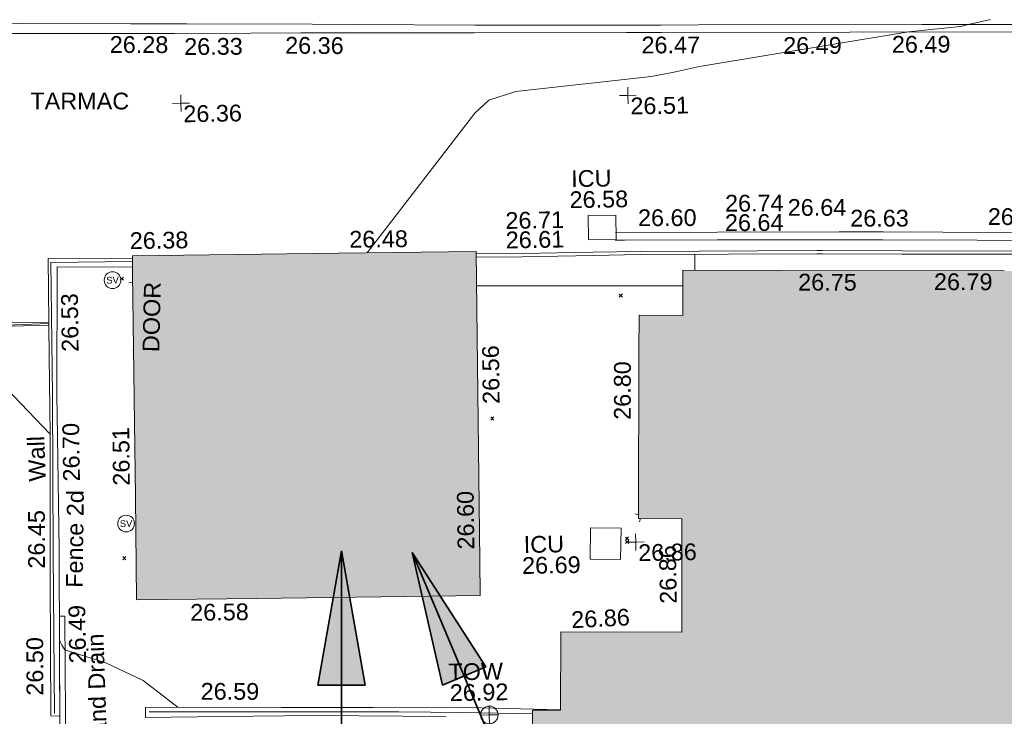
# Model space of a CAD drawing. Header units: millimetres. Extents: x -287732 to 520720, y -88450 to 287754.
# Tile 229 of 256: x 54517 to 76546, y -18131 to -2538. Entities that reach past the tile are written whole.
import ezdxf

# ---------------------------------------------------------------- set-up
doc = ezdxf.new("R2010")
doc.units = ezdxf.units.MM
doc.linetypes.add('IMPORT-UG_ELEC_STREET LIGHTING_QLB2 _2_', pattern=[2700, 1500, -300, 0, -250, 150, -300, 0, -200])
for name, color, linetype, lineweight, true_color in [('00_TOPO_EAVE', 7, 'Continuous', 9, 0x666666), ('00_TOPO_LEVEL_FLOOR', 7, 'Continuous', 9, 0x666666), ('00_TOPO_SERV_STOP_VALVE', 7, 'Continuous', 9, 0x666666), ('00_TOPO_TOP_OF_WALL', 7, 'Continuous', 9, 0x666666), ('00_UAV_BUILDING_OUTLINE', 5, 'Continuous', 9, 0x0000ff), ('00_UAV_CONCRETE', 9, 'Continuous', 9, 0x808080), ('00_UAV_FENCE_2D', 7, 'Continuous', 9, 0x264c2f), ('00_UAV_INT_DOOR', 7, 'Continuous', 9, 0x7f4f3f), ('00_UAV_KERB_BOTTOM', 1, 'Continuous', 9, 0xff0000), ('00_UAV_KERB_TOP', 7, 'Continuous', 9, 0xa500a5), ('00_UAV_LAND_DRAIN', 7, 'Continuous', 9, 0xff7f7f), ('00_UAV_LEVEL_SPOT', 7, 'Continuous', 9, 0x666666), ('00_UAV_ROAD_MARKING_YELLOW_CONTINUOUS', 40, 'Continuous', 9, 0xffbf00), ('00_UAV_SERV_IC', 5, 'Continuous', 9, 0x0000ff), ('00_UAV_TOP_OF_WALL', 7, 'Continuous', 9, 0x666666), ('00_UAV_WALL', 7, 'Continuous', 9, 0x7c00a5), ('01_DTM_CONTOUR_MNR', 7, 'Continuous', 9, 0xa5a552), ('12333-PUM-2D-U-0001-C01 - Rev2_REVIT IMPORT_dwg', 7, 'Continuous', 9, 0x767676), ('A_RHA_Line', 7, 'Continuous', 9, 0x00a600)]:
    doc.layers.add(name, color=color, linetype=linetype, lineweight=lineweight, true_color=true_color)
for name, color, linetype, lineweight in [('00_UAV_SURVEY_TEXT', 7, 'Continuous', 9), ('A_RHA_Detail', 7, 'Continuous', 9), ('A_RHA_Text', 7, 'Continuous', 9), ('GEN-TEXT', 7, 'Continuous', 9)]:
    doc.layers.add(name, color=color, linetype=linetype, lineweight=lineweight)
doc.styles.add('Swis721 Lt BT', font='swissl.ttf', dxfattribs={"height": 400})
doc.styles.add('Swis721 Lt BT_2', font='swissl.ttf', dxfattribs={"height": 375})

# ---------------------------------------------------------------- blocks, each defined once
blk = doc.blocks.new('12333-PUM-2D-U-0001-C01 - Rev2_REVIT IMPORT_dwg_MSL_FLlvl_SYM-2077245-Site Location Plan Proposed')
at = {"layer": '00_TOPO_LEVEL_FLOOR', "color": 254, "true_color": 0xcccccc}
blk.add_line((-21.8, 0), (-38.9, 0), dxfattribs=at)
blk = doc.blocks.new('12333-PUM-2D-U-0001-C01 - Rev2_REVIT IMPORT_dwg_MSL_Node_Linework-2077244-Site Location Plan Proposed')
at = {"layer": '00_UAV_INT_DOOR', "color": 9, "true_color": 0xd4c4bf}
for p, q in [((-456, 456), (-530, 530)), ((-461, -461), (-530, -530))]:
    blk.add_line(p, q, dxfattribs=at)
blk = doc.blocks.new('12333-PUM-2D-U-0001-C01 - Rev2_REVIT IMPORT_dwg_MSL_Sluice_Valve_SYM-2077246-Site Location Plan Proposed')
at = {"layer": '00_TOPO_SERV_STOP_VALVE', "color": 254, "true_color": 0xcccccc}
blk.add_circle((0, 0), 500, dxfattribs=at)
at = {"layer": '00_TOPO_SERV_STOP_VALVE', "insert": (0, 199), "char_height": 400, "width": 785.11, "attachment_point": 2, "line_spacing_factor": 1.005062, "style": 'Swis721 Lt BT'}
blk.add_mtext('SV', dxfattribs=at)
blk = doc.blocks.new('12333-PUM-2D-U-0001-C01 - Rev2_REVIT IMPORT_dwg_UAV-2077255-Site Location Plan Proposed')
at = {"layer": '00_UAV_LEVEL_SPOT', "color": 254, "true_color": 0xcccccc, "flags": 128}
for points in [[(0, -500), (0, 0), (-500, 0)], [(500, 0), (0, 0), (0, 500)]]:
    blk.add_lwpolyline(points, dxfattribs=at)
blk = doc.blocks.new('12333-PUM-2D-U-0001-C01 - Rev2_REVIT IMPORT_dwg_MSL_Eaves_SYM_1-V108-Site Location Plan Proposed')
at = {"layer": '00_TOPO_EAVE', "color": 254, "true_color": 0xcccccc}
for p, q in [((-161, 52), (-357, 116)), ((-116, -357), (-54, -166))]:
    blk.add_line(p, q, dxfattribs=at)
blk = doc.blocks.new('12333-PUM-2D-U-0001-C01 - Rev2_REVIT IMPORT_dwg_TOW-2077249-Site Location Plan Proposed')
at = {"layer": '00_TOPO_TOP_OF_WALL', "color": 254, "true_color": 0xcccccc, "flags": 128}
for points in [[(0, 525), (0, 0), (-525, 0)], [(525, 0), (0, 0), (0, -525)]]:
    blk.add_lwpolyline(points, dxfattribs=at)
at = {"layer": '00_TOPO_TOP_OF_WALL', "color": 254, "true_color": 0xcccccc}
blk.add_circle((0, 0), 525, dxfattribs=at)
blk = doc.blocks.new('12333-PUM-2D-U-0001-C01 - Rev2_REVIT IMPORT_dwg_MGS62954_T2_Galway_ITM_3d_Rev1-2077680-Site Location Plan Proposed')
at = {"layer": '00_UAV_CONCRETE', "color": 254, "true_color": 0xcccccc}
blk.add_line((533971431, 725546060), (533971435, 725546417), dxfattribs=at)
at = {"layer": '00_UAV_CONCRETE', "color": 254, "true_color": 0xcccccc, "flags": 128}
blk.add_lwpolyline([(533966538, 725545796), (533968801, 725545760), (533971156, 725545720)], dxfattribs=at)
at = {"layer": '00_UAV_FENCE_2D', "color": 254, "true_color": 0xcccccc}
blk.add_line((533966052, 725536252), (533967623, 725536198), dxfattribs=at)
at = {"layer": '00_UAV_FENCE_2D', "color": 254, "true_color": 0xcccccc, "flags": 128}
for points in [[(533958852, 725546473), (533957024, 725546487), (533957012, 725543513), (533956964, 725539971), (533956932, 725536394)], [(533959051, 725536390), (533960788, 725536360), (533962821, 725536323), (533964635, 725536293), (533966052, 725536252)]]:
    blk.add_lwpolyline(points, dxfattribs=at)
at = {"layer": '00_UAV_KERB_BOTTOM', "color": 254, "true_color": 0xcccccc, "flags": 128}
for points in [[(533979162, 725546354), (533979124, 725546355), (533976065, 725546412), (533974296, 725546452), (533974164, 725546454), (533970214, 725546502), (533969164, 725546502), (533967570, 725546502), (533966542, 725546511)], [(533956957, 725545150), (533954750, 725545156), (533954739, 725545931), (533954385, 725545934)]]:
    blk.add_lwpolyline(points, dxfattribs=at)
at = {"layer": '00_UAV_KERB_TOP', "color": 254, "true_color": 0xcccccc, "flags": 128}
for points in [[(533979164, 725546284), (533979122, 725546285), (533976063, 725546342), (533974294, 725546382), (533974166, 725546384), (533970213, 725546432), (533969166, 725546432), (533967570, 725546432), (533966542, 725546441)], [(533956957, 725545079), (533954681, 725545087), (533954670, 725545862), (533954341, 725545864)]]:
    blk.add_lwpolyline(points, dxfattribs=at)
at = {"layer": '00_UAV_LAND_DRAIN', "color": 254, "true_color": 0xcccccc, "flags": 128}
for points in [[(533958753, 725534414), (533957901, 725534452), (533957902, 725534470), (533957148, 725534503), (533957028, 725534508), (533957049, 725536333), (533957066, 725537463), (533957075, 725538080), (533957082, 725538564)], [(533957082, 725538564), (533957202, 725538565), (533957176, 725536324), (533957149, 725534587), (533957931, 725534560), (533958048, 725534556), (533958756, 725534534)]]:
    blk.add_lwpolyline(points, dxfattribs=at)
at = {"layer": '00_UAV_ROAD_MARKING_YELLOW_CONTINUOUS', "color": 254, "true_color": 0xcccccc, "flags": 128}
for points in [[(533953901, 725551884), (533956519, 725551844), (533958900, 725551797), (533960163, 725551772), (533962964, 725551720), (533963898, 725551697), (533966605, 725551630)], [(533966588, 725551460), (533962710, 725551530), (533961590, 725551544), (533959873, 725551566), (533956942, 725551611), (533956591, 725551617), (533953848, 725551669)], [(533966605, 725551630), (533970768, 725551562), (533971604, 725551549), (533976604, 725551470), (533979983, 725551416), (533979993, 725551416)], [(533979991, 725551250), (533979980, 725551250), (533974992, 725551329), (533970766, 725551396), (533969992, 725551408), (533966588, 725551460)], [(533969672, 725546940), (533971949, 725546905), (533974671, 725546862), (533975658, 725546846), (533979669, 725546757), (533979879, 725546752)], [(533979868, 725546578), (533975648, 725546672), (533974870, 725546684), (533971939, 725546731), (533969870, 725546763), (533969662, 725546766)]]:
    blk.add_lwpolyline(points, dxfattribs=at)
at = {"layer": '00_UAV_SERV_IC', "color": 254, "true_color": 0xcccccc, "flags": 128}
for points in [[(533969064, 725546786), (533969068, 725547330), (533969685, 725547325), (533969681, 725546781)], [(533968975, 725539637), (533968998, 725540340), (533969680, 725540318), (533969657, 725539615)]]:
    blk.add_lwpolyline(points, close=True, dxfattribs=at)
at = {"layer": '00_UAV_WALL', "color": 254, "true_color": 0xcccccc}
blk.add_line((533965870, 725536376), (533968255, 725536272), dxfattribs=at)
at = {"layer": '00_UAV_WALL', "color": 254, "true_color": 0xcccccc, "flags": 128}
for points in [[(533958852, 725546349), (533957163, 725546384), (533957111, 725543525), (533957110, 725543075), (533957104, 725540076), (533957070, 725537743), (533957049, 725536333), (533956846, 725536337), (533956891, 725539385), (533956893, 725539507), (533956946, 725542641), (533956954, 725544384), (533956957, 725545079), (533956957, 725545150), (533956969, 725546580), (533958853, 725546553)], [(533965689, 725536170), (533962762, 725536245), (533960698, 725536257), (533958968, 725536268), (533958969, 725536492), (533961629, 725536448), (533962011, 725536440), (533964060, 725536401), (533965870, 725536376)]]:
    blk.add_lwpolyline(points, dxfattribs=at)
at = {"layer": '01_DTM_CONTOUR_MNR', "color": 254, "true_color": 0xcccccc, "flags": 128}
for points in [[(533964108, 725546577), (533966572, 725549663), (533966889, 725549947), (533967494, 725550134), (533970527, 725550413), (533971007, 725550498), (533971610, 725550619), (533976300, 725551310), (533977468, 725551415), (533977680, 725551460), (533978141, 725551561)], [(533956946, 725542644), (533954680, 725545090), (533956186, 725545108), (533956957, 725545120)], [(533959700, 725536480), (533958930, 725537095), (533958100, 725537507), (533957190, 725537810), (533957124, 725537914), (533957080, 725538010), (533957074, 725538039)]]:
    blk.add_lwpolyline(points, dxfattribs=at)
for name, p, xscale, yscale, zscale in [('12333-PUM-2D-U-0001-C01 - Rev2_REVIT IMPORT_dwg_UAV-2077255-Site Location Plan Proposed', (533960000, 725550000), 0.375, 0.375, 0.375), ('12333-PUM-2D-U-0001-C01 - Rev2_REVIT IMPORT_dwg_UAV-2077255-Site Location Plan Proposed', (533970000, 725550000), 0.375, 0.375, 0.375), ('12333-PUM-2D-U-0001-C01 - Rev2_REVIT IMPORT_dwg_MSL_Sluice_Valve_SYM-2077246-Site Location Plan Proposed', (533958400, 725546067), 0.375, 0.375, 0.375), ('12333-PUM-2D-U-0001-C01 - Rev2_REVIT IMPORT_dwg_MSL_FLlvl_SYM-2077245-Site Location Plan Proposed', (533958958, 725546004), 4.9492, 4.9492, 4.9492), ('12333-PUM-2D-U-0001-C01 - Rev2_REVIT IMPORT_dwg_MSL_Node_Linework-2077244-Site Location Plan Proposed', (533958930, 725544394), 0.1917, 0.1917, 0.1917), ('12333-PUM-2D-U-0001-C01 - Rev2_REVIT IMPORT_dwg_MSL_Sluice_Valve_SYM-2077246-Site Location Plan Proposed', (533958608, 725540614), 0.375, 0.375, 0.375), ('12333-PUM-2D-U-0001-C01 - Rev2_REVIT IMPORT_dwg_MSL_Eaves_SYM_1-V108-Site Location Plan Proposed', (533970135, 725540587), 0.375, 0.375, 0.375), ('12333-PUM-2D-U-0001-C01 - Rev2_REVIT IMPORT_dwg_UAV-2077255-Site Location Plan Proposed', (533970000, 725540000), 0.375, 0.375, 0.375), ('12333-PUM-2D-U-0001-C01 - Rev2_REVIT IMPORT_dwg_TOW-2077249-Site Location Plan Proposed', (533966658, 725536189), 0.375, 0.375, 0.375)]:
    blk.add_blockref(name, p, dxfattribs=dict(xscale=xscale, yscale=yscale, zscale=zscale))
at = {"layer": '00_UAV_BUILDING_OUTLINE', "color": 251, "true_color": 0x666666, "char_height": 375, "width": 1495.9, "attachment_point": 1, "line_spacing_factor": 1.005062, "style": 'Swis721 Lt BT_2'}
for s, insert, rotation in [('26.38', (533958801, 725547130), 359.8758), ('26.48', (533963712, 725547075), 359.7094), ('26.75', (533973740, 725545942), 358.88), ('26.79', (533976777, 725545899), 358.88), ('26.56', (533966634, 725543151), 89.7094), ('26.80', (533969562, 725542745), 88.9466), ('26.51', (533958332, 725541465), 89.7094), ('26.60', (533966013, 725539902), 89.7094), ('26.86', (533970520, 725538607), 90), ('26.58', (533960008, 725538787), 359.7094), ('26.86', (533968522, 725538472), 1.8949)]:
    blk.add_mtext(s, dxfattribs=dict(at, insert=insert, rotation=rotation))
at = {"layer": '00_UAV_FENCE_2D', "color": 251, "true_color": 0x666666, "insert": (533957238, 725539203), "char_height": 375, "width": 2545.41, "attachment_point": 1, "rotation": 88.366, "line_spacing_factor": 1.005062, "style": 'Swis721 Lt BT_2'}
blk.add_mtext('Fence 2d', dxfattribs=at)
at = {"layer": '00_UAV_INT_DOOR', "color": 251, "true_color": 0x666666, "insert": (533959042, 725544450), "char_height": 375, "width": 1790.33, "attachment_point": 1, "rotation": 87.7078, "line_spacing_factor": 1.005062, "style": 'Swis721 Lt BT_2'}
blk.add_mtext('DOOR', dxfattribs=at)
at = {"layer": '00_UAV_KERB_BOTTOM', "color": 251, "true_color": 0x666666, "char_height": 375, "width": 1495.9, "attachment_point": 1, "line_spacing_factor": 1.005062, "style": 'Swis721 Lt BT_2'}
for s, insert, rotation in [('26.64', (533972123, 725547300), 359.2982), ('26.61', (533967210, 725546998), 0.0085)]:
    blk.add_mtext(s, dxfattribs=dict(at, insert=insert, rotation=rotation))
at = {"layer": '00_UAV_KERB_TOP', "color": 251, "true_color": 0x666666, "char_height": 375, "width": 1495.9, "attachment_point": 1, "line_spacing_factor": 1.005062, "style": 'Swis721 Lt BT_2'}
for s, insert, rotation in [('26.74', (533972132, 725547736), 359.2982), ('26.71', (533967212, 725547434), 0.0085)]:
    blk.add_mtext(s, dxfattribs=dict(at, insert=insert, rotation=rotation))
at = {"layer": '00_UAV_LAND_DRAIN', "color": 251, "true_color": 0x666666, "char_height": 375, "attachment_point": 1, "line_spacing_factor": 1.005062, "style": 'Swis721 Lt BT_2'}
for s, insert, width, rotation in [('26.49', (533957282, 725537501), 1495.9, 89.863), ('Land Drain', (533957723, 725535597), 2963.31, 90.8881)]:
    blk.add_mtext(s, dxfattribs=dict(at, insert=insert, width=width, rotation=rotation))
at = {"layer": '00_UAV_LEVEL_SPOT', "char_height": 375, "width": 1495.9, "attachment_point": 1, "line_spacing_factor": 1.005062, "style": 'Swis721 Lt BT_2'}
for s, insert in [('26.36', (533960048, 725549947)), ('26.51', (533970052, 725549949)), ('26.86', (533970052, 725539949))]:
    blk.add_mtext(s, dxfattribs=dict(at, insert=insert))
at = {"layer": '00_UAV_ROAD_MARKING_YELLOW_CONTINUOUS', "color": 251, "true_color": 0x666666, "char_height": 375, "width": 1495.9, "attachment_point": 1, "line_spacing_factor": 1.005062, "style": 'Swis721 Lt BT_2'}
for s, insert, rotation in [('26.28', (533958433, 725551529), 358.8681), ('26.33', (533960096, 725551454), 359.273), ('26.36', (533962357, 725551444), 358.584), ('26.47', (533970327, 725551310), 359.1296), ('26.49', (533973496, 725551244), 359.0918), ('26.49', (533975928, 725551228), 359.0918), ('26.64', (533973534, 725547618), 359.0887), ('26.60', (533970181, 725547446), 359.1045), ('26.63', (533974929, 725547353), 359.0839), ('26.70', (533978008, 725547336), 358.7243)]:
    blk.add_mtext(s, dxfattribs=dict(at, insert=insert, rotation=rotation))
at = {"layer": '00_UAV_SERV_IC', "color": 251, "true_color": 0x666666, "char_height": 375, "attachment_point": 1, "line_spacing_factor": 1.005062, "style": 'Swis721 Lt BT_2'}
for s, insert, width in [('ICU', (533968699, 725548345), 1021.01), ('26.58', (533968654, 725547874), 1495.9), ('ICU', (533967494, 725540176), 1021.01), ('26.69', (533967449, 725539706), 1495.9)]:
    blk.add_mtext(s, dxfattribs=dict(at, insert=insert, width=width))
at = {"layer": '00_UAV_SURVEY_TEXT', "color": 251, "true_color": 0x666666, "insert": (533956635, 725550296), "char_height": 375, "width": 2450.43, "attachment_point": 1, "rotation": 358.9509, "line_spacing_factor": 1.005062, "style": 'Swis721 Lt BT_2'}
blk.add_mtext('TARMAC', dxfattribs=at)
at = {"layer": '00_UAV_TOP_OF_WALL', "char_height": 375, "attachment_point": 1, "line_spacing_factor": 1.005062, "style": 'Swis721 Lt BT_2'}
for s, insert, width in [('TOW', (533965760, 725537353), 1343.94), ('26.92', (533965783, 725536889), 1495.9)]:
    blk.add_mtext(s, dxfattribs=dict(at, insert=insert, width=width))
at = {"layer": '00_UAV_WALL', "color": 251, "true_color": 0x666666, "char_height": 375, "attachment_point": 1, "line_spacing_factor": 1.005062, "style": 'Swis721 Lt BT_2'}
for s, insert, width, rotation in [('26.53', (533957237, 725544480), 1495.9, 89.7221), ('26.70', (533957217, 725541578), 1495.9, 89.8837), ('Wall', (533956453, 725541586), 1130.24, 90.9554), ('26.45', (533956400, 725539643), 1495.9, 89.0462), ('26.50', (533956313, 725536800), 1495.9, 89.1582), ('26.59', (533960214, 725537018), 1495.9, 358.8924)]:
    blk.add_mtext(s, dxfattribs=dict(at, insert=insert, width=width, rotation=rotation))
blk = doc.blocks.new('12333-PUM-2D-U-0001-C01 - Rev2_REVIT IMPORT_dwg-1620468-Site Location Plan Proposed')
at = {"layer": 'GEN-TEXT', "color": 253, "true_color": 0xaaaaaa}
for p, q in [((317494, -69793), (317565, -69722)), ((317565, -69793), (317494, -69722)), ((328648, -70367), (328719, -70296)), ((328719, -70367), (328648, -70296)), ((325727, -73066), (325798, -72995)), ((325798, -73066), (325727, -72995)), ((328693, -75807), (328764, -75736)), ((328764, -75807), (328693, -75736)), ((317439, -76049), (317510, -75978)), ((317510, -76049), (317439, -75978)), ((328694, -75885), (328765, -75814)), ((328765, -75885), (328694, -75814))]:
    blk.add_line(p, q, dxfattribs=at)
blk.add_blockref('12333-PUM-2D-U-0001-C01 - Rev2_REVIT IMPORT_dwg_MGS62954_T2_Galway_ITM_3d_Rev1-2077680-Site Location Plan Proposed', (-533641080, -725615854))

msp = doc.modelspace()

# ---------------------------------------------------------------- hatches: boundary and pattern name
at = {"layer": 'A_RHA_Detail', "true_color": 0xc0c0c0}
h = msp.add_hatch(color=9, dxfattribs=at)
h.paths.add_polyline_path([(-80881, -68503), (-80401, -68483), (-80401, -62985), (-24475, -63009), (-24456, -50840), (-36623, -50832), (-36623, -44229), (-50959, -44218), (-50959, -42574), (-54564, -42571), (-54566, -45054), (-92409, -45027), (-92412, -49202), (-100062, -49202), (-100052, -64853), (-86121, -64853), (-86092, -62958), (-84861, -62958), (-84855, -68240), (-80871, -68240)])
h.paths.add_polyline_path([(-137239, -68462), (-132720, -68433), (-132847, -62850), (-130455, -62917), (-130498, -61356), (-117581, -61423), (-117492, -49184), (-125137, -49178), (-125134, -45033), (-163007, -45006), (-163007, -44090), (-163124, -44090), (-163123, -42384), (-166564, -42384), (-166565, -44044), (-193158, -44025), (-193195, -62864), (-137270, -62917), (-137254, -65680)])
h.paths.add_polyline_path([(120311, -32334), (120312, -31611), (133451, -31638), (133469, -19718), (121296, -19692), (121320, -8191), (112277, -8172), (112263, -14811), (78286, -14740), (78293, -8167), (75242, -8161), (69356, -8153), (69354, -9157), (68373, -9155), (68373, -13706), (69334, -13708), (69325, -16250), (66623, -16250), (66620, -17995), (65989, -17995), (65985, -19731), (57152, -19712), (57127, -31560), (70278, -31587), (70278, -32272), (78264, -32285), (78267, -31020), (112336, -31091), (112336, -32318), (119781, -32333)])
h.paths.add_polyline_path([(7504, -1791), (15482, -674), (15484, 148), (56188, 206), (56156, 14338), (18017, 14236), (17968, 34313), (21727, 34324), (21709, 40608), (18010, 40608), (17996, 45484), (9770, 45421), (3966, 45447), (3985, 14177), (1023, 14177), (-277, 14191), (-232, 5968), (-226, 194), (553, 183), (7478, 143), (7489, -674)])
h.paths.add_polyline_path([(77756, 53), (77730, 1700), (94464, 1660), (94606, 17991), (88810, 18015), (88800, 14437), (69414, 14458), (69377, 100), (75242, 67)])
h.paths.add_polyline_path([(61252, 46454), (105775, 46473), (105768, 61853), (92285, 61853), (92309, 65784), (96107, 65768), (96060, 75209), (101085, 75072), (104988, 74765), (108404, 74364), (112009, 73787), (115645, 73050), (116891, 72762), (120209, 71893), (120865, 71704), (124136, 70670), (127436, 69481), (127820, 69395), (128274, 69332), (128732, 69307), (129190, 69320), (129645, 69372), (130095, 69461), (130535, 69588), (130963, 69751), (131376, 69950), (131771, 70182), (132163, 70461), (132496, 70742), (132821, 71065), (133117, 71414), (133384, 71787), (133617, 72179), (133817, 72591), (133983, 73018), (134112, 73458), (134204, 73907), (134258, 74362), (134273, 74820), (134251, 75277), (134190, 75731), (134091, 76179), (133955, 76617), (133783, 77041), (133576, 77450), (133336, 77840), (133064, 78209), (132762, 78554), (132432, 78872), (132077, 79161), (131698, 79420), (131300, 79646), (131094, 79746), (132146, 83110), (122788, 86283), (121604, 82800), (117096, 83871), (116842, 83526), (116121, 91222), (110238, 91274), (110194, 90435), (104988, 90486), (104973, 94310), (103746, 94310), (103840, 122852), (96365, 122932), (96350, 123952), (104556, 123902), (104607, 120249), (125503, 120134), (125662, 137657), (114480, 137699), (114382, 129150), (104644, 129188), (104578, 126217), (101184, 126159), (101265, 135959), (89967, 135989), (89928, 125824), (93631, 125841), (93581, 122932), (88697, 122905), (88679, 95739), (86378, 95739), (86378, 96178), (83280, 96201), (83274, 95736), (70170, 95733), (70166, 96272), (66675, 96257), (66655, 95756), (65785, 95756), (65888, 117471), (53473, 117488), (53434, 98570), (40649, 98570), (40610, 94406), (38854, 94410), (38849, 89464), (40612, 89518), (40665, 86258), (38372, 86306), (38370, 76901), (50938, 76944), (50923, 74599), (56485, 74589), (56485, 75195), (92465, 75233), (92646, 71767), (89811, 69363), (85313, 69361), (85313, 66907), (75210, 66903), (75210, 63816), (70819, 63816), (70819, 64253), (69457, 64253), (69456, 66902), (61303, 66899), (61305, 63970), (70500, 63970), (70500, 61853), (61246, 61849), (61252, 46656)])
h.paths.add_polyline_path([(-17153, 48569), (-17153, 60770), (-29363, 60775), (-29363, 67399), (-43507, 67405), (-43489, 69093), (-45766, 69109), (-45794, 67405), (-47272, 67404), (-47272, 66455), (-86005, 66469), (-86007, 60522), (-92663, 60522), (-92665, 50184), (-79752, 50180), (-79752, 48591), (-17158, 48569)])
h.paths.add_polyline_path([(-201056, 48629), (-138378, 48635), (-138378, 50133), (-125468, 50134), (-125469, 60566), (-132187, 60566), (-132187, 66533), (-170643, 66806), (-170643, 67739), (-200340, 67489), (-200349, 60828), (-201058, 60828), (-201057, 51102)])
h.paths.add_polyline_path([(-240052, 54769), (-239444, 54811), (-239187, 54842), (-238765, 54941), (-238382, 55122), (-237990, 55355), (-237269, 55936), (-237032, 56226), (-236793, 56569), (-236555, 57004), (-236433, 57267), (-236300, 57753), (-236251, 58017), (-236236, 58516), (-236233, 58988), (-236214, 59823), (-236364, 59821), (-236634, 60698), (-236392, 61432), (-236225, 61435), (-236202, 62638), (-232564, 62639), (-232564, 63049), (-232732, 63049), (-232860, 63458), (-232732, 63914), (-232561, 63914), (-232515, 70598), (-240629, 70599), (-240630, 72351), (-246413, 72347), (-246413, 70616), (-254450, 70619), (-254455, 70754), (-254470, 73192), (-263883, 73268), (-263902, 68261), (-263715, 68260), (-263553, 67820), (-263719, 67392), (-263914, 67392), (-263957, 58634), (-260181, 58611), (-260192, 56354), (-257185, 56339), (-257213, 57093), (-257339, 57093), (-257471, 57532), (-257339, 58062), (-257203, 58064), (-257174, 58599), (-256478, 58575), (-256478, 58789), (-256013, 58912), (-255397, 58781), (-255397, 58596), (-243810, 58586), (-243805, 58352), (-243741, 57885), (-243619, 57422), (-243424, 56944), (-243247, 56608), (-243003, 56250), (-242732, 55933), (-242372, 55603), (-242141, 55425), (-241805, 55217), (-241529, 55077), (-241101, 54917), (-240836, 54841), (-240453, 54789), (-240219, 54777)])
h.paths.add_polyline_path([(40277, 59895), (40329, 69197), (36589, 69218), (36619, 74674), (32264, 74687), (32233, 69156), (11917, 69270), (11967, 78219), (29088, 78123), (29143, 88141), (15719, 88216), (15733, 90590), (4594, 90652), (4525, 78265), (10097, 78234), (10077, 74773), (4548, 74804), (4466, 60107), (19126, 60025), (19140, 62528), (31739, 62457), (31725, 59943), (38370, 59906)])
h.paths.add_polyline_path([(-246083, 72334), (-246083, 72334), (-246208, 72334)])
h.paths.add_polyline_path([(-114575, 112178), (-114575, 112178), (-114707, 115802)])
h.paths.add_polyline_path([(-154700, 101760), (-114382, 101776), (-114382, 106927), (-113756, 106927), (-113758, 111847), (-114432, 111847), (-114432, 112178), (-114575, 112178), (-114579, 121707), (-123057, 121707), (-123069, 156453), (-119381, 156454), (-119381, 160166), (-115501, 160167), (-115503, 166207), (-132412, 166600), (-132412, 166666), (-135275, 166665), (-135275, 166628), (-135911, 166628), (-135911, 166352), (-152521, 166346), (-152518, 159143), (-150699, 159118), (-150759, 122561), (-151059, 122561), (-151061, 121302), (-154138, 121373), (-154138, 121865), (-154704, 121867), (-154689, 119352), (-154746, 119352), (-154746, 118722), (-160794, 118749), (-160794, 119411), (-163852, 119422), (-163855, 118762), (-167569, 118779), (-166635, 124395), (-166930, 124500), (-167569, 124708), (-168028, 124841), (-168631, 124991), (-169238, 125117), (-169850, 125220), (-170466, 125298), (-171089, 125352), (-171704, 125381), (-172325, 125386), (-172782, 125375), (-173402, 125337), (-174110, 125263), (-174634, 125190), (-175245, 125081), (-176047, 124896), (-176665, 124725), (-177045, 124609), (-177632, 124405), (-176665, 118819), (-177559, 118822), (-177662, 125263), (-176365, 126543), (-159462, 126320), (-157058, 128609), (-157061, 136153), (-158639, 137740), (-159352, 137740), (-161634, 140201), (-168728, 140257), (-171035, 137943), (-174184, 137943), (-176460, 140292), (-177342, 140292), (-177342, 140358), (-183429, 140356), (-185922, 137917), (-185922, 131757), (-186907, 131757), (-187725, 130810), (-187724, 127376), (-186481, 126305), (-186479, 122327), (-185176, 121059), (-180304, 121059), (-180304, 118802), (-193555, 118802), (-193555, 133118), (-192594, 133118), (-192594, 134201), (-192225, 134201), (-192226, 136615), (-192595, 136615), (-192595, 137734), (-193589, 137734), (-193589, 147475), (-193163, 147493), (-192766, 147531), (-192360, 147590), (-192200, 147617), (-191883, 147683), (-191569, 147762), (-191258, 147853), (-190829, 148002), (-190648, 148071), (-190350, 148198), (-190057, 148336), (-189770, 148486), (-189405, 148698), (-189133, 148873), (-188868, 149059), (-188610, 149255), (-188355, 149465), (-188080, 149714), (-187885, 149902), (-187546, 150266), (-187446, 150378), (-187241, 150629), (-187046, 150888), (-186862, 151154), (-186546, 151670), (-186524, 151707), (-163675, 151670), (-163688, 148134), (-157304, 148136), (-157304, 155760), (-157557, 155765), (-157556, 166678), (-187009, 166700), (-187013, 162054), (-188707, 162045), (-188706, 155022), (-188738, 154651), (-188799, 154283), (-188857, 154035), (-188966, 153679), (-189103, 153333), (-189266, 152998), (-189455, 152677), (-189645, 152421), (-189917, 152104), (-190213, 151809), (-190531, 151539), (-190869, 151294), (-191225, 151076), (-191598, 150887), (-192093, 150683), (-192519, 150562), (-192904, 150482), (-193187, 150441), (-193594, 150407), (-193595, 151460), (-205369, 151455), (-205354, 113350), (-207187, 113349), (-207184, 105991), (-205313, 105991), (-205311, 101770), (-175489, 101781), (-175489, 110890), (-154703, 110898), (-154700, 102692)])
h.paths.add_polyline_path([(193736, 113048), (208865, 114991), (208976, 114127), (216448, 115086), (216039, 118272), (232649, 120405), (233426, 114352), (240632, 115278), (239855, 121330), (256407, 123456), (257092, 118089), (264572, 119041), (261878, 138525), (259179, 138222), (259197, 137439), (254686, 136897), (255413, 131315), (240853, 129522), (239771, 137919), (240650, 138010), (240062, 142777), (239166, 142685), (237631, 151018), (266173, 154561), (271297, 142612), (276532, 144861), (274942, 148528), (302075, 160135), (300216, 164320), (301528, 164907), (300405, 167478), (299017, 166946), (295627, 174519), (294333, 177537), (287289, 174519), (289428, 169661), (272957, 162557), (271943, 164897), (267016, 162764), (268502, 159357), (265200, 157946), (226856, 153147), (227510, 148852), (228281, 141179), (227302, 141050), (227895, 136433), (228749, 136524), (229602, 128024), (217691, 126494), (217642, 126874), (215139, 126553), (215195, 126113), (215016, 126090), (214841, 127450), (192259, 124549), (193486, 114991)])
h.paths.add_polyline_path([(-78076, 117606), (-78076, 117610), (-78070, 129486), (-74723, 129478), (-74723, 125436), (-48016, 125380), (-47997, 135873), (-61198, 135902), (-74715, 135924), (-74724, 131865), (-78070, 131873), (-78063, 149550), (-58292, 149542), (-58292, 148946), (-37708, 148938), (-37703, 159740), (-44148, 159743), (-44148, 162961), (-49830, 162961), (-49831, 160632), (-78494, 160644), (-78494, 161615), (-78739, 161615), (-78692, 168188), (-90845, 168127), (-90963, 152687), (-89065, 152686), (-89080, 117610), (-78375, 117606)])
h.paths.add_polyline_path([(69255, 129236), (69260, 136168), (86068, 136131), (86009, 164703), (58790, 164724), (58790, 170119), (54460, 170122), (54457, 166153), (47042, 166159), (47041, 164669), (39173, 164675), (39173, 164079), (17015, 164095), (17002, 147267), (12660, 147267), (12654, 139138), (17031, 139135), (17025, 129935), (39191, 129919), (39191, 129258), (69014, 129236)])
h.paths.add_polyline_path([(39266, 139468), (33051, 139484), (33088, 153428), (39278, 153412), (39278, 152830), (43058, 152820), (43025, 140093), (39267, 140093)])
h.paths.add_polyline_path([(1980, 189123), (18699, 189180), (18678, 195254), (24349, 195273), (24335, 199551), (28830, 199566), (28798, 208816), (24335, 208806), (24334, 209113), (16812, 209088), (16807, 208844), (6772, 208809), (6797, 201489), (-8471, 201437), (-8471, 200429), (-11856, 200418), (-11824, 190892), (-7615, 190907), (-7615, 190171), (-4609, 190169), (-4608, 190917), (1973, 190939), (1977, 189837)])
h.paths.add_polyline_path([(-20506, 190640), (-20122, 206347), (-41550, 207015), (-41462, 210450), (-31391, 210152), (-31079, 223863), (-44305, 224231), (-44491, 211866), (-47510, 211943), (-47723, 203659), (-47076, 203635), (-47175, 199532), (-46801, 199520), (-46874, 195479), (-44600, 195425), (-44686, 192243), (-38074, 192136), (-38104, 191127), (-21538, 190669)])
h.paths.add_polyline_path([(16801, 195962), (9657, 196015), (9644, 199514), (11632, 199486), (11632, 203322), (16807, 203391), (16801, 195984)])
h.paths.add_polyline_path([(122085, 200536), (122088, 206386), (125211, 206386), (125211, 206646), (126203, 206646), (126203, 207041), (130401, 206979), (130444, 209883), (126203, 209946), (126203, 214624), (127365, 214624), (127365, 225380), (126160, 225380), (126207, 241475), (119483, 241496), (119479, 246182), (109944, 246175), (109953, 233033), (115001, 233033), (115000, 208653), (112026, 208653), (112024, 200539), (122025, 200536)])
h.paths.add_polyline_path([(30087, 200987), (38031, 201029), (38031, 202923), (38110, 202923), (38067, 208828), (38013, 208828), (38012, 209013), (30045, 208970), (30077, 202923)])
h.paths.add_polyline_path([(195986, 205662), (202897, 206052), (202677, 209946), (195766, 209555)])
h.paths.add_polyline_path([(-91652, 206393), (-79454, 206433), (-79629, 238246), (-68904, 238215), (-68919, 246313), (-68919, 246314), (-68757, 246313), (-68755, 246639), (-79620, 246651), (-79607, 247344), (-82155, 247318), (-82155, 247488), (-91641, 247473), (-91639, 246846), (-131470, 246641), (-131470, 250160), (-142857, 250177), (-142864, 246220), (-165119, 246272), (-165040, 253908), (-178677, 253930), (-178700, 238177), (-138599, 238209), (-138548, 206628), (-126647, 206572), (-126667, 234826), (-124963, 234826), (-124969, 234688), (-91596, 234664), (-91651, 207156)])
h.paths.add_polyline_path([(142124, 209114), (152768, 209127), (152745, 227013), (142101, 226999), (142122, 210583)])
h.paths.add_polyline_path([(168999, 209275), (169027, 226860), (161687, 226877), (161648, 209291), (168847, 209275)])
h.paths.add_polyline_path([(49761, 218477), (49794, 223316), (41274, 223363), (41274, 223291), (32187, 223352), (32202, 225553), (20082, 225635), (20035, 218708), (31566, 218630), (31566, 218599), (49750, 218477)])
h.paths.add_polyline_path([(162362, 234154), (162367, 241590), (135261, 241631), (135249, 234198), (160249, 234157)])
h.paths.add_polyline_path([(176459, 246710), (176516, 252173), (168884, 252253), (168935, 257069), (164355, 257117), (164296, 251512), (164417, 251511), (164368, 246837), (171460, 246762)])
at = {"layer": 'A_RHA_Detail', "true_color": 0xff0000}
h = msp.add_hatch(color=1, dxfattribs=at)
h.paths.add_polyline_path([(57134, -15525), (64822, -15430), (64727, -7729), (57039, -7824), (57105, -13215)])
h.paths.add_polyline_path([(108853, -10077), (108861, 424), (101462, 434), (101462, -2673), (105723, -2679), (105723, -10073), (106675, -10074)])
at = {"layer": 'A_RHA_Text', "lineweight": 35}
for points in [[(61715, -14431), (61186, -17431), (62244, -17431)], [(61715, -14431), (61186, -17431), (62244, -17431)], [(63295, -14467), (63973, -17437), (64948, -17026)], [(63295, -14467), (63973, -17437), (64948, -17026)]]:
    msp.add_hatch(color=256, dxfattribs=at).paths.add_polyline_path(points)

# ---------------------------------------------------------------- linework, layer by layer
at = {"layer": 'A_RHA_Line', "color": 7}
for p, q in [((61644, -7767), (57039, -7824)), ((57039, -7824), (57043, -8217)), ((64727, -7729), (61644, -7767)), ((64751, -9645), (64727, -7729)), ((69356, -8148), (69354, -9157)), ((71546, -8153), (69356, -8148)), ((57043, -8217), (57105, -13215)), ((76546, -8163), (71546, -8153)), ((68373, -9155), (68371, -9974)), ((69354, -9157), (68373, -9155)), ((64813, -14644), (64751, -9645)), ((68371, -9974), (68363, -13706)), ((57105, -13215), (57134, -15525)), ((68363, -13706), (69334, -13708)), ((69334, -13708), (69333, -14005)), ((69333, -14005), (69328, -16250)), ((64822, -15430), (64813, -14644)), ((57134, -15525), (59823, -15492)), ((59823, -15492), (64822, -15430)), ((66623, -16294), (66620, -17995)), ((69328, -16250), (66623, -16244)), ((66623, -16244), (66623, -16294)), ((65989, -17994), (65985, -19731)), ((66620, -17995), (65989, -17994))]:
    msp.add_line(p, q, dxfattribs=at)
at = {"layer": 'A_RHA_Text', "lineweight": 35}
for p, q in [((61715, -14431), (61186, -17431)), ((61715, -14431), (61186, -17431)), ((62244, -17431), (61715, -14431)), ((61715, -14431), (61715, -77467)), ((62244, -17431), (61715, -14431)), ((61715, -14431), (61715, -77467)), ((63295, -14467), (63973, -17437)), ((64948, -17026), (63295, -14467)), ((63295, -14467), (73210, -37978)), ((63295, -14467), (63973, -17437)), ((64948, -17026), (63295, -14467)), ((63295, -14467), (73210, -37978)), ((63973, -17437), (64948, -17026)), ((63973, -17437), (64948, -17026)), ((61186, -17431), (62244, -17431)), ((61186, -17431), (62244, -17431))]:
    msp.add_line(p, q, dxfattribs=at)

# ---------------------------------------------------------------- block references
at = {"layer": '12333-PUM-2D-U-0001-C01 - Rev2_REVIT IMPORT_dwg', "color": 254, "linetype": 'IMPORT-UG_ELEC_STREET LIGHTING_QLB2 _2_', "true_color": 0xffd4d4, "rotation": 0.9999999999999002}
msp.add_blockref('12333-PUM-2D-U-0001-C01 - Rev2_REVIT IMPORT_dwg-1620468-Site Location Plan Proposed', (-261895, 55870), dxfattribs=at)

doc.saveas('drawing.dxf')
